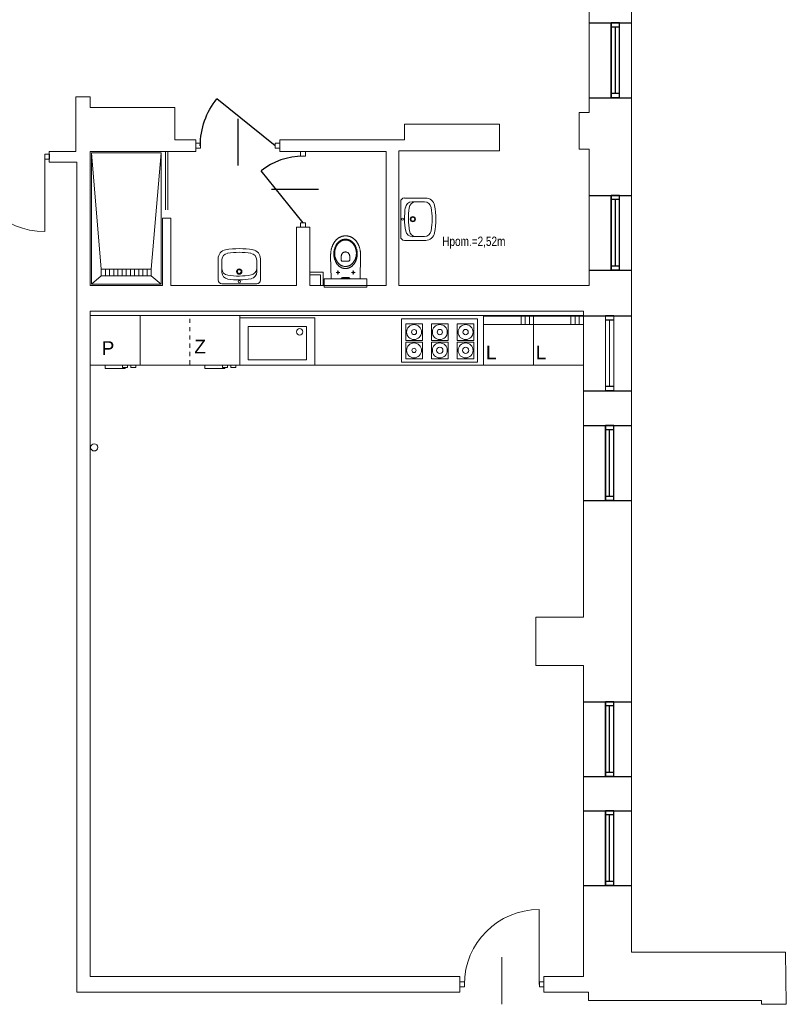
# Model space of a CAD drawing. Header units: millimetres. Extents: x 282377 to 1404227, y -783705 to 1038705.
# Tile 172 of 243: x 387328 to 388250, y 2210 to 3394. Entities that reach past the tile are written whole.
import ezdxf

# ---------------------------------------------------------------- set-up
doc = ezdxf.new("R2010")
doc.units = ezdxf.units.MM
doc.linetypes.add('0.5_0.5', pattern=[1, 0.5, -0.5])
for name, color, linetype, lineweight in [('BA_drz', 7, 'Continuous', 18), ('Cienka', 7, 'Continuous', 18), ('PG_PARAPETY_WEWN.', 2, 'Continuous', 18), ('PG_WIDOKOWE_CIENKIE', 7, 'Continuous', 18), ('PG_WYPOSAŻENIE', 9, 'Continuous', 18), ('Przekrojowa', 60, 'Continuous', 18), ('Wyposażenie', 134, 'Continuous', 18), ('WYPOSAŻENIE GARAŻU', 253, 'Continuous', 5)]:
    doc.layers.add(name, color=color, linetype=linetype, lineweight=lineweight)
doc.styles.add('BIKTC', font='bikromsw.shx', dxfattribs={"width": 0.8})
doc.styles.get("Standard").update_dxf_attribs({"font": 'arial.ttf'})

# ---------------------------------------------------------------- blocks, each defined once
blk = doc.blocks.new('A$Cd28b784c')
at = {"lineweight": 18}
h = blk.add_hatch(color=256, dxfattribs=at)
h.dxf.hatch_style = 1
h.paths.add_polyline_path([(18.5, 22.2), (18.4, 23), (18.1, 23.6), (17.8, 24.1), (17.3, 24.4), (16.9, 24.5), (16.9, 13.9), (17.3, 14), (17.8, 14.3), (18.1, 14.7), (18.4, 15.3), (18.5, 16.1)])
for p, q in [((16.9, 44.8), (6.9, 44.8)), ((6.9, -6.5), (6.9, 44.8)), ((16.9, -6.5), (16.9, 44.8)), ((16.9, -6.5), (6.9, -6.5))]:
    blk.add_line(p, q, dxfattribs=at)
at = {"lineweight": 13}
for p, q in [((44.6, 37.2), (16.9, 36.7)), ((45.2, 37.2), (44.6, 37.2)), ((45.8, 37.2), (45.2, 37.2)), ((46.4, 37.2), (45.8, 37.2)), ((47, 37.2), (46.4, 37.2)), ((47.6, 37.1), (47, 37.2)), ((48.2, 37.1), (47.6, 37.1)), ((48.7, 37), (48.2, 37.1)), ((49.3, 37), (48.7, 37)), ((49.9, 36.9), (49.3, 37)), ((50.4, 36.8), (49.9, 36.9)), ((50.9, 36.7), (50.4, 36.8)), ((51.5, 36.6), (50.9, 36.7)), ((52, 36.5), (51.5, 36.6)), ((52.5, 36.4), (52, 36.5)), ((53.1, 36.3), (52.5, 36.4)), ((53.6, 36.1), (53.1, 36.3)), ((54.1, 36), (53.6, 36.1)), ((54.6, 35.8), (54.1, 36)), ((55.1, 35.7), (54.6, 35.8)), ((55.5, 35.5), (55.1, 35.7)), ((56, 35.4), (55.5, 35.5)), ((17.3, 24.4), (16.9, 24.5)), ((17.8, 24.1), (17.3, 24.4)), ((18.1, 23.6), (17.8, 24.1)), ((26.8, 28.4), (22.3, 28.4)), ((23.8, 28.8), (23.7, 28.4)), ((23.7, 28.4), (23.8, 28)), ((24.1, 29.1), (23.8, 28.8)), ((23.8, 28), (24.1, 27.7)), ((24.5, 29.2), (24.1, 29.1)), ((24.1, 27.7), (24.5, 27.6)), ((24.5, 30.6), (24.5, 26.2)), ((24.9, 29.1), (24.5, 29.2)), ((24.5, 27.6), (24.9, 27.7)), ((25.2, 28.8), (24.9, 29.1)), ((24.9, 27.7), (25.2, 28)), ((25.3, 28.4), (25.2, 28.8)), ((25.2, 28), (25.3, 28.4)), ((30.2, 23.6), (30.4, 24)), ((30.4, 24), (30.6, 24.4)), ((30.6, 24.4), (30.8, 24.8)), ((30.8, 24.8), (31, 25.2)), ((31, 25.2), (31.3, 25.5)), ((31.3, 25.5), (31.5, 25.9)), ((31.5, 25.9), (31.8, 26.2)), ((31.8, 26.2), (32, 26.6)), ((32, 26.6), (32.3, 26.9)), ((32.3, 26.9), (32.6, 27.3)), ((32.6, 27.3), (32.9, 27.6)), ((32.7, 23.3), (32.8, 23.7)), ((32.8, 23.7), (33, 24.1)), ((32.9, 27.6), (33.3, 27.9)), ((33, 24.1), (33.2, 24.5)), ((33.2, 24.5), (33.5, 24.9)), ((33.3, 27.9), (33.6, 28.2)), ((33.5, 24.9), (33.7, 25.3)), ((33.6, 28.2), (33.9, 28.5)), ((33.7, 25.3), (34, 25.6)), ((33.9, 28.5), (34.3, 28.8)), ((34, 25.6), (34.2, 26)), ((34.2, 26), (34.5, 26.3)), ((34.3, 28.8), (34.6, 29.1)), ((34.5, 26.3), (34.8, 26.7)), ((34.6, 29.1), (35, 29.4)), ((34.8, 26.7), (35.1, 27)), ((35, 29.4), (35.4, 29.7)), ((35.1, 27), (35.4, 27.3)), ((35.4, 29.7), (35.8, 29.9)), ((35.4, 27.3), (35.8, 27.7)), ((35.8, 29.9), (36.2, 30.2)), ((35.8, 27.7), (36.1, 28)), ((36.1, 28), (36.5, 28.3)), ((36.2, 30.2), (36.6, 30.4)), ((36.5, 28.3), (36.8, 28.6)), ((36.6, 30.4), (37, 30.7)), ((36.8, 28.6), (37.2, 28.8)), ((37, 30.7), (37.5, 30.9)), ((37.2, 28.8), (37.6, 29.1)), ((37.5, 30.9), (37.9, 31.1)), ((37.6, 29.1), (38, 29.4)), ((37.9, 31.1), (38.3, 31.3)), ((38, 29.4), (38.4, 29.6)), ((38.3, 31.3), (38.8, 31.5)), ((38.4, 29.6), (38.8, 29.9)), ((38.6, 23.6), (39, 23.9)), ((38.8, 31.5), (39.3, 31.7)), ((38.8, 29.9), (39.2, 30.1)), ((39, 23.9), (39.4, 24.1)), ((39.2, 30.1), (39.7, 30.3)), ((39.3, 31.7), (39.7, 31.9)), ((39.4, 24.1), (39.8, 24.1)), ((39.7, 31.9), (40.2, 32)), ((39.7, 30.3), (40.1, 30.5)), ((39.8, 24.1), (40.2, 24.1)), ((40.1, 30.5), (40.6, 30.7)), ((40.2, 32), (40.7, 32.2)), ((40.2, 24.1), (44, 24.2)), ((40.6, 30.7), (41, 30.9)), ((40.7, 32.2), (41.2, 32.3)), ((41, 30.9), (41.5, 31.1)), ((41.2, 32.3), (41.7, 32.5)), ((41.5, 31.1), (42, 31.2)), ((41.7, 32.5), (42.2, 32.6)), ((42, 31.2), (42.5, 31.4)), ((42.2, 32.6), (42.7, 32.7)), ((42.5, 31.4), (43, 31.5)), ((42.7, 32.7), (43.2, 32.8)), ((43, 31.5), (43.5, 31.6)), ((43.2, 32.8), (43.7, 32.9)), ((43.5, 31.6), (44, 31.7)), ((43.7, 32.9), (44.3, 32.9)), ((44, 31.7), (44.5, 31.8)), ((44, 24.2), (44.6, 24.1)), ((44.3, 32.9), (44.8, 33)), ((44.5, 31.8), (45, 31.9)), ((44.6, 24.1), (45.1, 24)), ((44.8, 33), (45.3, 33)), ((45, 31.9), (45.5, 32)), ((45.1, 24), (45.6, 23.9)), ((45.3, 33), (45.9, 33.1)), ((45.5, 32), (46.1, 32)), ((45.6, 23.9), (46.1, 23.7)), ((45.9, 33.1), (46.4, 33.1)), ((46.1, 32), (46.6, 32.1)), ((46.1, 23.7), (46.5, 23.4)), ((46.4, 33.1), (47, 33.1)), ((46.6, 32.1), (47.2, 32.1)), ((47, 33.1), (47.5, 33.1)), ((47.2, 32.1), (47.7, 32.1)), ((47.5, 33.1), (48.1, 33.1)), ((47.7, 32.1), (47.7, 32.1)), ((47.7, 32.1), (48.2, 32.1)), ((48.1, 33.1), (48.6, 33)), ((48.2, 32.1), (48.8, 32.1)), ((48.6, 33), (49.1, 33)), ((48.8, 32.1), (49.3, 32)), ((49.1, 33), (49.7, 32.9)), ((49.3, 32), (49.9, 32)), ((49.7, 32.9), (50.2, 32.9)), ((49.9, 32), (50.4, 31.9)), ((50.2, 32.9), (50.7, 32.8)), ((50.4, 31.9), (50.9, 31.8)), ((50.7, 32.8), (51.2, 32.7)), ((50.9, 31.8), (51.4, 31.7)), ((51.2, 32.7), (51.7, 32.6)), ((51.4, 31.7), (51.9, 31.6)), ((51.7, 32.6), (52.2, 32.5)), ((51.9, 31.6), (52.4, 31.5)), ((52.2, 32.5), (52.7, 32.3)), ((52.4, 31.5), (52.9, 31.4)), ((52.7, 32.3), (53.2, 32.2)), ((52.9, 31.4), (53.4, 31.2)), ((53.2, 32.2), (53.7, 32)), ((53.4, 31.2), (53.9, 31.1)), ((53.7, 32), (54.2, 31.9)), ((53.9, 31.1), (54.4, 30.9)), ((54.2, 31.9), (54.7, 31.7)), ((54.4, 30.9), (54.8, 30.7)), ((54.7, 31.7), (55.1, 31.5)), ((54.8, 30.7), (55.3, 30.5)), ((55.1, 31.5), (55.6, 31.3)), ((55.3, 30.5), (55.7, 30.3)), ((55.6, 31.3), (56, 31.1)), ((55.7, 30.3), (56.2, 30.1)), ((56.5, 35.2), (56, 35.4)), ((56, 31.1), (56.5, 30.9)), ((56.2, 30.1), (56.6, 29.9)), ((56.9, 35), (56.5, 35.2)), ((56.5, 30.9), (56.9, 30.7)), ((56.6, 29.9), (57, 29.6)), ((57.4, 34.8), (56.9, 35)), ((56.9, 30.7), (57.3, 30.4)), ((57, 29.6), (57.4, 29.4)), ((57.3, 30.4), (57.7, 30.2)), ((57.8, 34.6), (57.4, 34.8)), ((57.4, 29.4), (57.8, 29.1)), ((57.7, 30.2), (58.1, 29.9)), ((58.3, 34.4), (57.8, 34.6)), ((57.8, 29.1), (58.2, 28.8)), ((58.1, 29.9), (58.5, 29.7)), ((58.2, 28.8), (58.6, 28.6)), ((58.7, 34.2), (58.3, 34.4)), ((58.5, 29.7), (58.9, 29.4)), ((58.6, 28.6), (58.9, 28.3)), ((59.1, 34), (58.7, 34.2)), ((58.9, 29.4), (59.3, 29.1)), ((58.9, 28.3), (59.3, 28)), ((59.5, 33.7), (59.1, 34)), ((59.3, 29.1), (59.6, 28.8)), ((59.3, 28), (59.6, 27.7)), ((59.9, 33.5), (59.5, 33.7)), ((59.6, 28.8), (60, 28.5)), ((59.6, 27.7), (60, 27.3)), ((60.3, 33.2), (59.9, 33.5)), ((60, 28.5), (60.3, 28.2)), ((60, 27.3), (60.3, 27)), ((60.7, 33), (60.3, 33.2)), ((60.3, 28.2), (60.7, 27.9)), ((60.3, 27), (60.6, 26.7)), ((60.6, 26.7), (60.9, 26.3)), ((61.1, 32.7), (60.7, 33)), ((60.7, 27.9), (61, 27.6)), ((60.9, 26.3), (61.2, 26)), ((61, 27.6), (61.3, 27.3)), ((61.5, 32.5), (61.1, 32.7)), ((61.2, 26), (61.4, 25.6)), ((61.3, 27.3), (61.6, 26.9)), ((61.4, 25.6), (61.7, 25.3)), ((61.8, 32.2), (61.5, 32.5)), ((61.6, 26.9), (61.9, 26.6)), ((61.7, 25.3), (61.9, 24.9)), ((62.2, 32), (61.8, 32.2)), ((61.9, 26.6), (62.1, 26.2)), ((61.9, 24.9), (62.2, 24.5)), ((62.1, 26.2), (62.4, 25.9)), ((62.5, 31.7), (62.2, 32)), ((62.2, 24.5), (62.4, 24.1)), ((62.4, 25.9), (62.7, 25.5)), ((62.4, 24.1), (62.6, 23.7)), ((62.9, 31.4), (62.5, 31.7)), ((62.6, 23.7), (62.7, 23.3)), ((62.7, 25.5), (62.9, 25.2)), ((63.2, 31.1), (62.9, 31.4)), ((62.9, 25.2), (63.1, 24.8)), ((63.1, 24.8), (63.3, 24.4)), ((63.5, 30.8), (63.2, 31.1)), ((63.3, 24.4), (63.5, 24)), ((63.8, 30.5), (63.5, 30.8)), ((63.5, 24), (63.7, 23.6)), ((64.1, 30.2), (63.8, 30.5)), ((64.4, 29.9), (64.1, 30.2)), ((64.7, 29.6), (64.4, 29.9)), ((65, 29.3), (64.7, 29.6)), ((65.2, 28.9), (65, 29.3)), ((65.5, 28.6), (65.2, 28.9)), ((65.7, 28.3), (65.5, 28.6)), ((66, 27.9), (65.7, 28.3)), ((66.2, 27.6), (66, 27.9)), ((66.4, 27.3), (66.2, 27.6)), ((66.6, 26.9), (66.4, 27.3)), ((66.8, 26.5), (66.6, 26.9)), ((67, 26.2), (66.8, 26.5)), ((67.2, 25.8), (67, 26.2)), ((67.4, 25.5), (67.2, 25.8)), ((67.5, 25.1), (67.4, 25.5)), ((67.7, 24.7), (67.5, 25.1)), ((67.8, 24.3), (67.7, 24.7)), ((67.9, 24), (67.8, 24.3)), ((68, 23.6), (67.9, 24)), ((17.3, 14), (16.9, 13.9)), ((17.8, 14.3), (17.3, 14)), ((18.1, 14.7), (17.8, 14.3)), ((18.4, 23), (18.1, 23.6)), ((18.4, 15.3), (18.1, 14.7)), ((18.5, 22.2), (18.4, 23)), ((18.5, 16.1), (18.4, 15.3)), ((18.5, 16.1), (18.5, 22.2)), ((24.5, 12.2), (24.5, 7.8)), ((29.3, 20.3), (29.4, 20.8)), ((29.3, 19.9), (29.3, 20.3)), ((29.3, 19.5), (29.3, 19.9)), ((29.3, 19), (29.3, 19.5)), ((29.3, 18.6), (29.3, 19)), ((29.3, 18.2), (29.3, 18.6)), ((29.3, 17.7), (29.3, 18.2)), ((29.4, 17.3), (29.3, 17.7)), ((29.4, 20.8), (29.5, 21.2)), ((29.5, 16.9), (29.4, 17.3)), ((29.5, 21.2), (29.6, 21.6)), ((29.6, 16.5), (29.5, 16.9)), ((29.6, 21.6), (29.7, 22)), ((29.7, 16.1), (29.6, 16.5)), ((29.7, 22), (29.8, 22.4)), ((29.8, 15.6), (29.7, 16.1)), ((29.8, 22.4), (29.9, 22.8)), ((29.9, 15.2), (29.8, 15.6)), ((29.9, 22.8), (30.1, 23.2)), ((30.1, 14.8), (29.9, 15.2)), ((30.1, 23.2), (30.2, 23.6)), ((30.2, 14.4), (30.1, 14.8)), ((30.4, 14.1), (30.2, 14.4)), ((30.6, 13.7), (30.4, 14.1)), ((30.8, 13.3), (30.6, 13.7)), ((31, 12.9), (30.8, 13.3)), ((31.3, 12.5), (31, 12.9)), ((31.5, 12.2), (31.3, 12.5)), ((31.8, 11.8), (31.5, 12.2)), ((31.8, 19.9), (31.9, 20.4)), ((31.8, 19.5), (31.8, 19.9)), ((31.8, 19), (31.8, 19.5)), ((31.8, 18.6), (31.8, 19)), ((31.8, 19), (31.8, 19)), ((31.8, 18.1), (31.8, 18.6)), ((31.9, 17.7), (31.8, 18.1)), ((31.9, 20.8), (32, 21.2)), ((31.9, 20.4), (31.9, 20.8)), ((31.9, 17.3), (31.9, 17.7)), ((32, 16.8), (31.9, 17.3)), ((32, 21.2), (32.1, 21.7)), ((32.1, 16.4), (32, 16.8)), ((32.1, 21.7), (32.2, 22.1)), ((32.2, 16), (32.1, 16.4)), ((32.2, 22.1), (32.4, 22.5)), ((32.4, 15.6), (32.2, 16)), ((32.4, 22.5), (32.5, 22.9)), ((32.5, 15.2), (32.4, 15.6)), ((32.5, 22.9), (32.7, 23.3)), ((32.7, 14.8), (32.5, 15.2)), ((32.8, 14.4), (32.7, 14.8)), ((33, 14), (32.8, 14.4)), ((33.2, 13.6), (33, 14)), ((33.5, 13.2), (33.2, 13.6)), ((33.7, 12.8), (33.5, 13.2)), ((34, 12.5), (33.7, 12.8)), ((34.2, 12.1), (34, 12.5)), ((34.5, 11.7), (34.2, 12.1)), ((38, 22), (38.1, 22.7)), ((38, 19.3), (38, 22)), ((38, 16), (38, 19.3)), ((38.1, 15.3), (38, 16)), ((38, 16), (38, 16)), ((38.1, 22.7), (38.3, 23.3)), ((38.3, 14.8), (38.1, 15.3)), ((38.3, 23.3), (38.6, 23.6)), ((38.6, 14.4), (38.3, 14.8)), ((39, 14.2), (38.6, 14.4)), ((39.4, 14), (39, 14.2)), ((39.8, 13.9), (39.4, 14)), ((40.2, 13.9), (39.8, 13.9)), ((44, 13.9), (40.2, 13.9)), ((44.5, 14), (44, 13.9)), ((45.1, 14.1), (44.5, 14)), ((45.6, 14.2), (45.1, 14.1)), ((46, 14.4), (45.6, 14.2)), ((46.5, 14.6), (46, 14.4)), ((46.5, 23.4), (46.9, 23.2)), ((46.9, 14.9), (46.5, 14.6)), ((46.9, 23.2), (47.4, 22.8)), ((47.3, 15.2), (46.9, 14.9)), ((47.7, 15.6), (47.3, 15.2)), ((47.4, 22.8), (47.7, 22.5)), ((47.7, 22.5), (48.1, 22.1)), ((48.1, 16), (47.7, 15.6)), ((48.1, 22.1), (48.4, 21.7)), ((48.4, 16.4), (48.1, 16)), ((48.4, 21.7), (48.7, 21.3)), ((48.7, 16.8), (48.4, 16.4)), ((48.7, 21.3), (48.9, 20.8)), ((48.9, 17.2), (48.7, 16.8)), ((48.9, 20.8), (49.1, 20.4)), ((49.1, 17.7), (48.9, 17.2)), ((49.1, 20.4), (49.2, 19.9)), ((49.2, 18.1), (49.1, 17.7)), ((49.2, 19.9), (49.3, 19.5)), ((49.3, 18.6), (49.2, 18.1)), ((49.3, 19.5), (49.3, 19)), ((49.3, 19), (49.3, 18.6)), ((61.2, 12.1), (60.9, 11.7)), ((61.4, 12.5), (61.2, 12.1)), ((61.7, 12.8), (61.4, 12.5)), ((61.9, 13.2), (61.7, 12.8)), ((62.2, 13.6), (61.9, 13.2)), ((62.4, 12.2), (62.1, 11.8)), ((62.4, 14), (62.2, 13.6)), ((62.6, 14.4), (62.4, 14)), ((62.7, 12.5), (62.4, 12.2)), ((62.7, 14.8), (62.6, 14.4)), ((62.7, 23.3), (62.9, 22.9)), ((62.9, 15.2), (62.7, 14.8)), ((62.9, 12.9), (62.7, 12.5)), ((62.9, 22.9), (63, 22.5)), ((63, 15.6), (62.9, 15.2)), ((63.1, 13.3), (62.9, 12.9)), ((63, 22.5), (63.2, 22.1)), ((63.2, 16), (63, 15.6)), ((63.3, 13.7), (63.1, 13.3)), ((63.2, 22.1), (63.3, 21.7)), ((63.3, 16.4), (63.2, 16)), ((63.3, 21.7), (63.4, 21.2)), ((63.4, 16.8), (63.3, 16.4)), ((63.5, 14.1), (63.3, 13.7)), ((63.4, 21.2), (63.5, 20.8)), ((63.5, 17.3), (63.4, 16.8)), ((63.5, 20.8), (63.5, 20.4)), ((63.5, 20.4), (63.6, 19.9)), ((63.6, 18.1), (63.5, 17.7)), ((63.5, 17.7), (63.5, 17.3)), ((63.7, 14.4), (63.5, 14.1)), ((63.6, 19.9), (63.6, 19.5)), ((63.6, 19.5), (63.6, 19)), ((63.6, 19), (63.6, 19)), ((63.6, 19), (63.6, 18.6)), ((63.6, 18.6), (63.6, 18.1)), ((63.7, 23.6), (63.8, 23.2)), ((63.8, 14.8), (63.7, 14.4)), ((63.8, 23.2), (64, 22.8)), ((64, 15.2), (63.8, 14.8)), ((64, 22.8), (64.1, 22.4)), ((64.1, 15.6), (64, 15.2)), ((64.1, 22.4), (64.3, 22)), ((64.3, 16.1), (64.1, 15.6)), ((64.3, 22), (64.4, 21.6)), ((64.4, 16.5), (64.3, 16.1)), ((64.4, 21.6), (64.4, 21.2)), ((64.4, 21.2), (64.5, 20.8)), ((64.5, 17.3), (64.4, 16.9)), ((64.4, 16.9), (64.4, 16.5)), ((64.5, 20.8), (64.6, 20.3)), ((64.6, 17.7), (64.5, 17.3)), ((64.6, 20.3), (64.6, 19.9)), ((64.6, 19.9), (64.6, 19.5)), ((64.6, 19.5), (64.7, 19)), ((64.7, 19), (64.6, 18.6)), ((64.6, 18.6), (64.6, 18.2)), ((64.6, 18.2), (64.6, 17.7)), ((64.7, 19), (64.7, 19)), ((66.7, 11.8), (66.9, 12.2)), ((66.9, 12.2), (67.1, 12.5)), ((67.1, 12.5), (67.2, 12.9)), ((67.2, 12.9), (67.4, 13.3)), ((67.4, 13.3), (67.5, 13.6)), ((67.5, 13.6), (67.7, 14)), ((67.7, 14), (67.8, 14.4)), ((67.8, 14.4), (67.9, 14.8)), ((67.9, 14.8), (68.1, 15.2)), ((68.2, 23.2), (68, 23.6)), ((68.1, 15.2), (68.2, 15.5)), ((68.2, 22.8), (68.2, 23.2)), ((68.3, 22.4), (68.2, 22.8)), ((68.2, 15.5), (68.3, 15.9)), ((68.4, 22), (68.3, 22.4)), ((68.3, 16.3), (68.4, 16.7)), ((68.3, 15.9), (68.3, 16.3)), ((68.5, 21.6), (68.4, 22)), ((68.4, 16.7), (68.5, 17.1)), ((68.5, 21.2), (68.5, 21.6)), ((68.6, 20.8), (68.5, 21.2)), ((68.5, 17.5), (68.6, 17.9)), ((68.5, 17.1), (68.5, 17.5)), ((68.6, 20.4), (68.6, 20.8)), ((68.6, 20), (68.6, 20.4)), ((68.6, 19.6), (68.6, 20)), ((68.6, 19.2), (68.6, 19.6)), ((68.6, 18.8), (68.6, 19.2)), ((68.6, 18.4), (68.6, 18.8)), ((68.6, 17.9), (68.6, 18.4)), ((16.9, 1.6), (44.6, 1.1)), ((26.8, 10), (22.3, 10)), ((23.8, 10.4), (23.7, 10)), ((23.7, 10), (23.8, 9.6)), ((24.1, 10.7), (23.8, 10.4)), ((23.8, 9.6), (24.1, 9.3)), ((24.5, 10.8), (24.1, 10.7)), ((24.1, 9.3), (24.5, 9.2)), ((24.9, 10.7), (24.5, 10.8)), ((24.5, 9.2), (24.9, 9.3)), ((25.2, 10.4), (24.9, 10.7)), ((24.9, 9.3), (25.2, 9.6)), ((25.3, 10), (25.2, 10.4)), ((25.2, 9.6), (25.3, 10)), ((32, 11.5), (31.8, 11.8)), ((32.3, 11.1), (32, 11.5)), ((32.6, 10.8), (32.3, 11.1)), ((32.9, 10.5), (32.6, 10.8)), ((33.3, 10.2), (32.9, 10.5)), ((33.6, 9.8), (33.3, 10.2)), ((33.9, 9.5), (33.6, 9.8)), ((34.3, 9.2), (33.9, 9.5)), ((34.6, 9), (34.3, 9.2)), ((34.8, 11.4), (34.5, 11.7)), ((35, 8.7), (34.6, 9)), ((35.1, 11.1), (34.8, 11.4)), ((35.4, 8.4), (35, 8.7)), ((35.4, 10.7), (35.1, 11.1)), ((35.8, 10.4), (35.4, 10.7)), ((35.8, 8.1), (35.4, 8.4)), ((36.1, 10.1), (35.8, 10.4)), ((36.2, 7.9), (35.8, 8.1)), ((36.5, 9.8), (36.1, 10.1)), ((36.6, 7.6), (36.2, 7.9)), ((36.8, 9.5), (36.5, 9.8)), ((37, 7.4), (36.6, 7.6)), ((37.2, 9.2), (36.8, 9.5)), ((37.5, 7.2), (37, 7.4)), ((37.6, 9), (37.2, 9.2)), ((37.9, 7), (37.5, 7.2)), ((38, 8.7), (37.6, 9)), ((38.3, 6.8), (37.9, 7)), ((38.4, 8.5), (38, 8.7)), ((38.8, 6.6), (38.3, 6.8)), ((38.8, 8.2), (38.4, 8.5)), ((39.2, 8), (38.8, 8.2)), ((39.3, 6.4), (38.8, 6.6)), ((39.7, 7.8), (39.2, 8)), ((39.7, 6.2), (39.3, 6.4)), ((40.1, 7.6), (39.7, 7.8)), ((40.2, 6), (39.7, 6.2)), ((40.6, 7.4), (40.1, 7.6)), ((40.7, 5.9), (40.2, 6)), ((41, 7.2), (40.6, 7.4)), ((41.2, 5.7), (40.7, 5.9)), ((41.5, 7), (41, 7.2)), ((41.7, 5.6), (41.2, 5.7)), ((42, 6.8), (41.5, 7)), ((42.2, 5.5), (41.7, 5.6)), ((42.5, 6.7), (42, 6.8)), ((42.7, 5.4), (42.2, 5.5)), ((43, 6.6), (42.5, 6.7)), ((43.2, 5.3), (42.7, 5.4)), ((43.5, 6.4), (43, 6.6)), ((43.7, 5.2), (43.2, 5.3)), ((44, 6.3), (43.5, 6.4)), ((44.3, 5.1), (43.7, 5.2)), ((44.5, 6.2), (44, 6.3)), ((44.8, 5.1), (44.3, 5.1)), ((45, 6.2), (44.5, 6.2)), ((44.6, 1.1), (45.2, 1.1)), ((45.3, 5), (44.8, 5.1)), ((45.5, 6.1), (45, 6.2)), ((45.2, 1.1), (45.8, 1.1)), ((45.9, 5), (45.3, 5)), ((46.1, 6), (45.5, 6.1)), ((45.8, 1.1), (46.4, 1.1)), ((46.4, 5), (45.9, 5)), ((46.6, 6), (46.1, 6)), ((47, 5), (46.4, 5)), ((46.4, 1.1), (47, 1.2)), ((47.2, 6), (46.6, 6)), ((47.5, 5), (47, 5)), ((47, 5), (47, 5)), ((47, 1.2), (47.6, 1.2)), ((47.7, 6), (47.2, 6)), ((48.1, 5), (47.5, 5)), ((47.6, 1.2), (48.1, 1.2)), ((48.2, 6), (47.7, 6)), ((47.7, 6), (47.7, 6)), ((48.6, 5), (48.1, 5)), ((48.1, 1.2), (48.7, 1.3)), ((48.8, 6), (48.2, 6)), ((49.1, 5.1), (48.6, 5)), ((48.7, 1.3), (49.3, 1.4)), ((49.3, 6), (48.8, 6)), ((49.7, 5.1), (49.1, 5.1)), ((49.9, 6.1), (49.3, 6)), ((49.3, 1.4), (49.8, 1.4)), ((50.2, 5.2), (49.7, 5.1)), ((49.8, 1.4), (50.4, 1.5)), ((50.4, 6.2), (49.9, 6.1)), ((50.7, 5.3), (50.2, 5.2)), ((50.9, 6.2), (50.4, 6.2)), ((50.4, 1.5), (50.9, 1.6)), ((51.2, 5.4), (50.7, 5.3)), ((51.4, 6.3), (50.9, 6.2)), ((50.9, 1.6), (51.4, 1.7)), ((51.7, 5.5), (51.2, 5.4)), ((51.9, 6.4), (51.4, 6.3)), ((51.4, 1.7), (52, 1.8)), ((52.2, 5.6), (51.7, 5.5)), ((52.4, 6.6), (51.9, 6.4)), ((52, 1.8), (52.5, 1.9)), ((52.7, 5.7), (52.2, 5.6)), ((52.9, 6.7), (52.4, 6.6)), ((52.5, 1.9), (53, 2.1)), ((53.2, 5.9), (52.7, 5.7)), ((53.4, 6.8), (52.9, 6.7)), ((53, 2.1), (53.5, 2.2)), ((53.7, 6), (53.2, 5.9)), ((53.9, 7), (53.4, 6.8)), ((53.5, 2.2), (54, 2.3)), ((54.2, 6.2), (53.7, 6)), ((54.4, 7.2), (53.9, 7)), ((54, 2.3), (54.5, 2.5)), ((54.7, 6.4), (54.2, 6.2)), ((54.8, 7.4), (54.4, 7.2)), ((54.5, 2.5), (55, 2.7)), ((55.1, 6.6), (54.7, 6.4)), ((55.3, 7.6), (54.8, 7.4)), ((55, 2.7), (55.5, 2.8)), ((55.6, 6.8), (55.1, 6.6)), ((55.7, 7.8), (55.3, 7.6)), ((55.5, 2.8), (55.9, 3)), ((56, 7), (55.6, 6.8)), ((56.2, 8), (55.7, 7.8)), ((55.9, 3), (56.4, 3.2)), ((56.5, 7.2), (56, 7)), ((56.6, 8.2), (56.2, 8)), ((56.4, 3.2), (56.8, 3.4)), ((56.9, 7.4), (56.5, 7.2)), ((57, 8.5), (56.6, 8.2)), ((56.8, 3.4), (57.3, 3.5)), ((57.3, 7.6), (56.9, 7.4)), ((57.4, 8.7), (57, 8.5)), ((57.7, 7.9), (57.3, 7.6)), ((57.3, 3.5), (57.7, 3.7)), ((57.8, 9), (57.4, 8.7)), ((58.1, 8.1), (57.7, 7.9)), ((57.7, 3.7), (58.2, 4)), ((58.2, 9.2), (57.8, 9)), ((58.5, 8.4), (58.1, 8.1)), ((58.6, 9.5), (58.2, 9.2)), ((58.2, 4), (58.6, 4.2)), ((58.9, 8.7), (58.5, 8.4)), ((58.9, 9.8), (58.6, 9.5)), ((58.6, 4.2), (59, 4.4)), ((59.3, 10.1), (58.9, 9.8)), ((59.3, 9), (58.9, 8.7)), ((59, 4.4), (59.4, 4.6)), ((59.6, 10.4), (59.3, 10.1)), ((59.6, 9.2), (59.3, 9)), ((59.4, 4.6), (59.8, 4.9)), ((60, 10.7), (59.6, 10.4)), ((60, 9.5), (59.6, 9.2)), ((59.8, 4.9), (60.2, 5.1)), ((60.3, 11.1), (60, 10.7)), ((60.3, 9.8), (60, 9.5)), ((60.2, 5.1), (60.6, 5.3)), ((60.6, 11.4), (60.3, 11.1)), ((60.7, 10.2), (60.3, 9.8)), ((60.9, 11.7), (60.6, 11.4)), ((60.6, 5.3), (61, 5.6)), ((61, 10.5), (60.7, 10.2)), ((61.3, 10.8), (61, 10.5)), ((61, 5.6), (61.3, 5.9)), ((61.6, 11.1), (61.3, 10.8)), ((61.3, 5.9), (61.7, 6.1)), ((61.9, 11.5), (61.6, 11.1)), ((61.7, 6.1), (62, 6.4)), ((62.1, 11.8), (61.9, 11.5)), ((62, 6.4), (62.4, 6.7)), ((62.4, 6.7), (62.7, 6.9)), ((62.7, 6.9), (63, 7.2)), ((63, 7.2), (63.4, 7.5)), ((63.4, 7.5), (63.7, 7.8)), ((63.7, 7.8), (64, 8.1)), ((64, 8.1), (64.3, 8.4)), ((64.3, 8.4), (64.5, 8.8)), ((64.5, 8.8), (64.8, 9.1)), ((64.8, 9.1), (65.1, 9.4)), ((65.1, 9.4), (65.3, 9.7)), ((65.3, 9.7), (65.6, 10.1)), ((65.6, 10.1), (65.8, 10.4)), ((65.8, 10.4), (66.1, 10.7)), ((66.1, 10.7), (66.3, 11.1)), ((66.3, 11.1), (66.5, 11.4)), ((66.5, 11.4), (66.7, 11.8))]:
    blk.add_line(p, q, dxfattribs=at)
blk = doc.blocks.new('A$Cf7835451')
at = {"layer": 'PG_WIDOKOWE_CIENKIE', "lineweight": 18}
for p, q in [((30, 50.9), (4.5, 50.9)), ((0, 4.5), (0, 46.4)), ((13.6, 46.3), (18.9, 46.4)), ((17.3, 46.2), (17.3, 46.3)), ((18.1, 46.3), (28.4, 46.5)), ((19.1, 46.3), (19.1, 46.4)), ((24.4, 46.4), (21.8, 46.4)), ((21.8, 46.4), (21.8, 46.4)), ((21.8, 46.4), (21.8, 46.4)), ((22.5, 46.4), (22.5, 46.4)), ((23.6, 46.4), (23.6, 46.4)), ((30, 0), (4.5, 0)), ((14.2, 4.5), (19.5, 4.5)), ((17.3, 4.5), (17.3, 4.6)), ((28.4, 4.5), (19.1, 4.5))]:
    blk.add_line(p, q, dxfattribs=at)
for centre, radius in [((2.3, 25.5), 1.36), ((14.5, 25.5), 3.18), ((14.5, 25.5), 2.27)]:
    blk.add_circle(centre, radius, dxfattribs=at)
for centre, radius, start, end in [((4.5, 46.4), 4.55, 90, 180), ((30, 40), 10.9, 10.2403, 90), ((92.8, 26.6), 88.2, 171.7206, 190.0289), ((13.7, 38.1), 8.18, 90.8747, 171.7206), ((97.4, 26.6), 88.2, 171.7206, 190.0289), ((18.2, 38.1), 8.18, 90.8747, 171.7206), ((28.4, 38.2), 8.18, 9.1541, 90), ((-50.5, 25.5), 88.2, 350.8459, 9.1541), ((-50.5, 25.5), 92.7, 349.7597, 10.2403), ((4.5, 4.5), 4.55, 180, 270), ((14.1, 12.6), 8.18, 190.0289, 270.8747), ((18.6, 12.7), 8.18, 190.0289, 264.7924), ((28.4, 12.7), 8.18, 270, 350.8459), ((30, 10.9), 10.9, 270, 349.7597)]:
    blk.add_arc(centre, radius, start, end, dxfattribs=at)
blk = doc.blocks.new('jamb')
blk.add_lwpolyline([(-0.5, -0.5), (-0.5, 0.5), (0.5, 0.5), (0.5, -0.5)], close=True)
blk = doc.blocks.new('dr1h901')
at = {"color": 7}
blk.add_line((-0.5, 0), (-0.5, 1), dxfattribs=at)
blk.add_line((0, 0.362), (0, -0.266))
blk.add_arc((-0.5, 0), 1, 0, 90, dxfattribs=at)
blk = doc.blocks.new('A$C78652c8a')
at = {"extrusion": (0, 0, -1)}
blk.add_line((45, 24), (45, 80.5), dxfattribs=at)
at = {"color": 0, "extrusion": (0, 0, -1)}
blk.add_line((0, 56.6), (70, 0), dxfattribs=at)
blk.add_arc((0, 56.6), 90, 180, 218.9662, dxfattribs=at)
blk = doc.blocks.new('A$Ce6818d0e')
at = {"layer": 'PG_WYPOSAŻENIE', "color": 251, "true_color": 0x636466}
for p, q in [((4.9, 26.2), (4.9, 46.2)), ((4.9, 46.2), (24.9, 46.2)), ((24.9, 46.2), (24.9, 26.2)), ((35.9, 26.2), (35.9, 46.2)), ((35.9, 46.2), (55.9, 46.2)), ((55.9, 46.2), (55.9, 26.2)), ((66.9, 26.2), (66.9, 46.2)), ((66.9, 46.2), (86.9, 46.2)), ((86.9, 46.2), (86.9, 26.2)), ((24.9, 26.2), (4.9, 26.2)), ((4.9, 4.2), (4.9, 24.2)), ((4.9, 24.2), (24.9, 24.2)), ((24.9, 24.2), (24.9, 4.2)), ((55.9, 26.2), (35.9, 26.2)), ((35.9, 4.2), (35.9, 24.2)), ((35.9, 24.2), (55.9, 24.2)), ((55.9, 24.2), (55.9, 4.2)), ((86.9, 26.2), (66.9, 26.2)), ((66.9, 4.2), (66.9, 24.2)), ((66.9, 24.2), (86.9, 24.2)), ((86.9, 24.2), (86.9, 4.2)), ((24.9, 4.2), (4.9, 4.2)), ((55.9, 4.2), (35.9, 4.2)), ((86.9, 4.2), (66.9, 4.2))]:
    blk.add_line(p, q, dxfattribs=at)
blk.add_lwpolyline([(0, 52), (91, 52), (91, 0), (0, 0)], close=True, dxfattribs=at)
for centre, radius in [((14.9, 36.2), 3.05), ((45.9, 36.2), 3.17), ((76.9, 36.2), 3.17), ((14.9, 14.2), 2.54), ((45.9, 14.2), 3.81), ((76.9, 14.2), 3.81)]:
    blk.add_circle(centre, radius, dxfattribs=at)
for centre, start, end in [((14.9, 36.2), 0, 180), ((14.9, 36.2), 180, 0), ((45.9, 36.2), 0, 180), ((45.9, 36.2), 180, 0), ((76.9, 36.2), 0, 180), ((76.9, 36.2), 180, 0), ((14.9, 14.2), 0, 180), ((14.9, 14.2), 180, 0), ((45.9, 14.2), 0, 180), ((45.9, 14.2), 180, 0), ((76.9, 14.2), 0, 180), ((76.9, 14.2), 180, 0)]:
    blk.add_arc(centre, 9, start, end, dxfattribs=at)
blk = doc.blocks.new('A$C85ed7255')
at = {"layer": 'PG_WYPOSAŻENIE', "color": 251, "true_color": 0x636466}
for p, q in [((0, 59), (0, 0)), ((0, 0), (0, 59)), ((0, 59), (0, 0)), ((60, 59), (0, 59)), ((60, 49), (0, 49)), ((45, 59), (45, 49)), ((50, 59), (50, 49)), ((55, 59), (55, 49)), ((60, 59), (60, 0)), ((60, 0), (60, 59)), ((60, 0), (0, 0))]:
    blk.add_line(p, q, dxfattribs=at)
blk.add_text('L', height=16.4, dxfattribs=at).set_placement((2.8, 7.2))
blk = doc.blocks.new('A$Cf4d3e2b5')
at = {"layer": 'PG_WYPOSAŻENIE', "color": 251, "true_color": 0x636466}
for p, q in [((0, 64), (593, 64)), ((0, 63), (0, 64)), ((0, 64), (0, 4)), ((180, 61), (180, 4)), ((270, 61), (180, 61)), ((270, 61), (270, 4)), ((473, 63), (473, 64)), ((593, 4), (593, 64)), ((260, 50.7), (190, 50.7)), ((190, 50.7), (190, 10.7)), ((260, 10.7), (260, 50.7)), ((180, 4), (0, 4)), ((60, 4), (0, 4)), ((39, 1.5), (39, 4)), ((45, 1.5), (39, 1.5)), ((45, 1.5), (45, 4)), ((49, 1.5), (49, 4)), ((55, 1.5), (49, 1.5)), ((55, 1.5), (55, 4)), ((159, 1.5), (159, 4)), ((165, 1.5), (159, 1.5)), ((165, 1.5), (165, 4)), ((169, 1.5), (169, 4)), ((175, 1.5), (169, 1.5)), ((175, 1.5), (175, 4)), ((195.8, 4), (180, 4)), ((190, 10.7), (260, 10.7)), ((359.4, 4), (195.8, 4)), ((359.4, 4), (593, 4))]:
    blk.add_line(p, q, dxfattribs=at)
at = {"layer": 'PG_WYPOSAŻENIE', "color": 251, "linetype": '0.5_0.5', "ltscale": 10, "true_color": 0x636466}
for p, q in [((60, 4), (60, 64)), ((60, 64), (60, 4)), ((120, 60), (120, 4)), ((180, 63), (180, 4)), ((593, 60), (593, 4))]:
    blk.add_line(p, q, dxfattribs=at)
at = {"layer": 'PG_WYPOSAŻENIE', "color": 251, "true_color": 0x636466}
for points in [[(18, 4), (18, 0), (42, 0), (42, 1.5)], [(138, 4), (138, 0), (162, 0), (162, 1.5)]]:
    blk.add_lwpolyline(points, dxfattribs=at)
blk.add_circle((252, 44.2), 3.83, dxfattribs=at)
at = {"layer": 'Przekrojowa'}
for name, p in [('A$Ce6818d0e', (374.5, 7.7)), ('A$C85ed7255', (473, 4)), ('A$C85ed7255', (533, 4))]:
    blk.add_blockref(name, p, dxfattribs=at)
at = {"layer": 'PG_WYPOSAŻENIE', "color": 251, "true_color": 0x636466}
for s, p in [('P', (13.9, 16.5)), ('Z', (125.2, 18.3))]:
    blk.add_text(s, height=16.4, dxfattribs=at).set_placement(p)

msp = doc.modelspace()

# ---------------------------------------------------------------- linework, layer by layer
for p, q in [((388013, 3390.4), (388064, 3390.4)), ((388039.5, 3300.4), (388039.5, 3390.4)), ((388049.5, 3390.4), (388039.5, 3390.4)), ((388039.5, 3389.4), (388039.5, 3301.4)), ((388049.5, 3300.4), (388049.5, 3390.4)), ((388049.5, 3385.4), (388039.5, 3385.4)), ((388044.5, 3305.4), (388044.5, 3385.4)), ((388049.5, 3305.4), (388039.5, 3305.4)), ((388013, 3300.4), (388064, 3300.4)), ((388049.5, 3300.4), (388039.5, 3300.4)), ((388013, 3182.9), (388064, 3182.9)), ((388039.5, 3092.9), (388039.5, 3182.9)), ((388049.5, 3182.9), (388039.5, 3182.9)), ((388039.5, 3181.9), (388039.5, 3093.9)), ((388049.5, 3177.9), (388039.5, 3177.9)), ((388044.5, 3097.9), (388044.5, 3177.9)), ((388049.5, 3092.9), (388049.5, 3182.9)), ((388013, 3092.9), (388064, 3092.9)), ((388049.5, 3097.9), (388039.5, 3097.9)), ((388049.5, 3092.9), (388039.5, 3092.9)), ((388006, 3038.1), (388064, 3038.1)), ((388042.5, 3038.1), (388032.5, 3038.1)), ((388042.5, 3033.1), (388032.5, 3033.1)), ((388006, 2948.1), (388064, 2948.1)), ((388042.5, 2953.1), (388032.5, 2953.1)), ((388042.5, 2948.1), (388032.5, 2948.1)), ((388006, 2906.1), (388064, 2906.1)), ((388032.5, 2816.1), (388032.5, 2906.1)), ((388042.5, 2906.1), (388032.5, 2906.1)), ((388032.5, 2905.1), (388032.5, 2817.1)), ((388042.5, 2901.1), (388032.5, 2901.1)), ((388037.5, 2821.1), (388037.5, 2901.1)), ((388042.5, 2816.1), (388042.5, 2906.1)), ((388042.5, 2821.1), (388032.5, 2821.1)), ((388006, 2816.1), (388064, 2816.1)), ((388042.5, 2816.1), (388032.5, 2816.1)), ((388006, 2574.1), (388064, 2574.1)), ((388032.5, 2484.1), (388032.5, 2574.1)), ((388042.5, 2574.1), (388032.5, 2574.1)), ((388032.5, 2573.1), (388032.5, 2485.1)), ((388042.5, 2569.1), (388032.5, 2569.1)), ((388037.5, 2489.1), (388037.5, 2569.1)), ((388042.5, 2484.1), (388042.5, 2574.1)), ((388042.5, 2489.1), (388032.5, 2489.1)), ((388006, 2484.1), (388064, 2484.1)), ((388042.5, 2484.1), (388032.5, 2484.1)), ((388006, 2443.1), (388064, 2443.1)), ((388032.5, 2353.1), (388032.5, 2443.1)), ((388042.5, 2443.1), (388032.5, 2443.1)), ((388032.5, 2442.1), (388032.5, 2354.1)), ((388042.5, 2353.1), (388042.5, 2443.1)), ((388042.5, 2438.1), (388032.5, 2438.1)), ((388037.5, 2358.1), (388037.5, 2438.1)), ((388042.5, 2358.1), (388032.5, 2358.1)), ((388006, 2353.1), (388064, 2353.1)), ((388042.5, 2353.1), (388032.5, 2353.1))]:
    msp.add_line(p, q)
at = {"lineweight": 20}
msp.add_line((388013, 3300.4), (388013, 3390.4), dxfattribs=at)
at = {"color": 0, "extrusion": (0, 0, -1)}
msp.add_line((387669, 3150.1), (387618.7, 3212.3), dxfattribs=at)
at = {"extrusion": (0, 0, -1)}
msp.add_line((387687.7, 3190.1), (387631.2, 3190.1), dxfattribs=at)
msp.add_arc((387669, 3150.1), 80, 90, 128.9662)
at = {"layer": 'Cienka'}
for p, q in [((388013, 3387.6), (388013, 3434.6)), ((388064, 3387.6), (388064, 3434.6)), ((388064, 3302.6), (388064, 3387.6)), ((387396, 3235.9), (387396, 3301.6)), ((387396, 3301.6), (387413, 3301.6)), ((387413, 3288.6), (387413, 3301.6)), ((388013, 3282.6), (388013, 3302.6)), ((388064, 3180.6), (388064, 3302.6)), ((387515, 3288.6), (387413, 3288.6)), ((387515, 3249.6), (387515, 3288.6)), ((388013, 3282.6), (388001, 3282.6)), ((388001, 3282.6), (388001, 3238.6)), ((388013, 3282.6), (388003, 3282.6)), ((387905, 3268.6), (387791, 3268.6)), ((387791, 3268.6), (387791, 3249.6)), ((387905, 3268.6), (387905, 3236.6)), ((387540, 3249.6), (387515, 3249.6)), ((387540, 3249.6), (387540, 3235.6)), ((387791, 3249.6), (387641, 3249.6)), ((387641, 3249.6), (387641, 3235.6)), ((387364, 3235.9), (387396, 3235.9)), ((387364, 3235.9), (387364, 3222.9)), ((387413, 3074.6), (387413, 3235.6)), ((387515, 3235.6), (387413, 3235.6)), ((387540, 3235.6), (387515, 3235.6)), ((387769, 3235.6), (387641, 3235.6)), ((387769, 3074.6), (387769, 3235.6)), ((387784, 3074.6), (387784, 3236.6)), ((387791, 3236.6), (387784, 3236.6)), ((387905, 3236.6), (387791, 3236.6)), ((388013, 3238.6), (388001, 3238.6)), ((388013, 3180.6), (388013, 3238.6)), ((387397, 3222.9), (387364, 3222.9)), ((387397, 3222.9), (387364, 3222.9)), ((387397, 2224.9), (387397, 3222.9)), ((388013, 3094.6), (388013, 3180.6)), ((388064, 3094.6), (388064, 3180.6)), ((387500, 3074.6), (387500, 3155.6)), ((387510, 3155.6), (387500, 3155.6)), ((387510, 3074.6), (387510, 3155.6)), ((387661, 3074.6), (387661, 3144.6)), ((387677, 3144.6), (387661, 3144.6)), ((387677, 3074.6), (387677, 3144.6)), ((387693, 3090.6), (387677, 3090.6)), ((387693, 3074.6), (387693, 3090.6)), ((388013, 3074.6), (388013, 3094.6)), ((388064, 3031.9), (388064, 3094.6)), ((387690, 3087.6), (387677, 3087.6)), ((387690, 3074.6), (387690, 3087.6)), ((387500, 3074.6), (387413, 3074.6)), ((387661, 3074.6), (387510, 3074.6)), ((387769, 3074.6), (387677, 3074.6)), ((388013, 3074.6), (387784, 3074.6)), ((388006, 3043.9), (387413, 3043.9)), ((387413, 2243.9), (387413, 3043.9)), ((388006, 3034.9), (388006, 3043.9)), ((388006, 2950.9), (388006, 3034.9)), ((388032.5, 2948.1), (388032.5, 3038.1)), ((388032.5, 3037.1), (388032.5, 2949.1)), ((388037.5, 2953.1), (388037.5, 3033.1)), ((388042.5, 2948.1), (388042.5, 3038.1)), ((388064, 2953.9), (388064, 3031.9)), ((388006, 2901.9), (388006, 2950.9)), ((388064, 2898.9), (388064, 2953.9)), ((388006, 2819.9), (388006, 2901.9)), ((388064, 2822.9), (388064, 2898.9)), ((388006, 2675.9), (388006, 2819.9)), ((388064, 2566.9), (388064, 2822.9)), ((388006, 2675.9), (388006, 2816.1)), ((387949, 2617.9), (387949, 2675.9)), ((387949, 2675.9), (388006, 2675.9)), ((388006, 2617.9), (387949, 2617.9)), ((388006, 2569.9), (388006, 2617.9)), ((388006, 2569.9), (388006, 2617.9)), ((388006, 2487.9), (388006, 2569.9)), ((388064, 2490.9), (388064, 2566.9)), ((388006, 2438.9), (388006, 2487.9)), ((388006, 2438.9), (388006, 2487.9)), ((388064, 2435.9), (388064, 2490.9)), ((388006, 2356.9), (388006, 2438.9)), ((388064, 2359.9), (388064, 2435.9)), ((388006, 2243.9), (388006, 2356.9)), ((388006, 2243.9), (388006, 2356.9)), ((388064, 2272.9), (388064, 2359.9)), ((388064, 2272.9), (388249.1, 2272.9)), ((388249.9, 2210.4), (388249.1, 2272.9)), ((387857.5, 2243.9), (387413, 2243.9)), ((387857.5, 2224.9), (387857.5, 2243.9)), ((388006, 2243.9), (387958.5, 2243.9)), ((387958.5, 2224.9), (387958.5, 2243.9)), ((387857.5, 2224.9), (387397, 2224.9)), ((388006, 2224.9), (387958.5, 2224.9)), ((388012, 2224.9), (388006, 2224.9)), ((388012, 2214.9), (388012, 2224.9)), ((388220, 2214.9), (388012, 2214.9)), ((388220, 2210.4), (388220, 2214.9)), ((388220, 2210.4), (388249.9, 2210.4))]:
    msp.add_line(p, q, dxfattribs=at)
at = {"layer": 'PG_PARAPETY_WEWN.', "color": 18, "true_color": 0x000000}
msp.add_line((388013, 3302.6), (388013, 3387.6), dxfattribs=at)
at = {"layer": 'PG_WYPOSAŻENIE', "color": 251, "true_color": 0x636466}
for p, q in [((387426.5, 3094.1), (387414.5, 3234.1)), ((387498.5, 3234.1), (387486.5, 3094.1)), ((387503.5, 3235.6), (387503.5, 3165.6)), ((387506.5, 3235.6), (387506.5, 3165.6)), ((387426.5, 3094.1), (387486.5, 3094.1)), ((387426.5, 3094.1), (387426.5, 3086.1)), ((387431.5, 3094.1), (387431.5, 3086.1)), ((387436.5, 3094.1), (387436.5, 3086.1)), ((387441.5, 3094.1), (387441.5, 3086.1)), ((387446.5, 3094.1), (387446.5, 3086.1)), ((387451.5, 3094.1), (387451.5, 3086.1)), ((387456.5, 3094.1), (387456.5, 3086.1)), ((387461.5, 3094.1), (387461.5, 3086.1)), ((387466.5, 3094.1), (387466.5, 3086.1)), ((387471.5, 3094.1), (387471.5, 3086.1)), ((387476.5, 3094.1), (387476.5, 3086.1)), ((387481.5, 3094.1), (387481.5, 3086.1)), ((387486.5, 3094.1), (387486.5, 3086.1)), ((387426.5, 3086.1), (387414.5, 3076.1)), ((387486.5, 3086.1), (387426.5, 3086.1)), ((387486.5, 3086.1), (387498.5, 3076.1))]:
    msp.add_line(p, q, dxfattribs=at)
msp.add_lwpolyline([(387414.5, 3234.1), (387414.5, 3076.1), (387498.5, 3076.1), (387498.5, 3234.1), (387414.5, 3234.1)], dxfattribs=at)
at = {"layer": 'Przekrojowa', "color": 18, "true_color": 0x000000}
msp.add_circle((387418, 2880), 4.32, dxfattribs=at)
at = {"layer": 'Wyposażenie', "color": 7, "lineweight": 0}
for p, q in [((387679.5, 3043.9), (387739.5, 3043.9)), ((387739.5, 3043.9), (387799.5, 3043.9))]:
    msp.add_line(p, q, dxfattribs=at)

# ---------------------------------------------------------------- block references
at = {"color": 5, "lineweight": 20, "rotation": 180}
msp.add_blockref('A$C78652c8a', (387635.5, 3299.2), dxfattribs=at)
at = {"layer": 'BA_drz', "color": 18, "true_color": 0x000000, "xscale": 90, "yscale": 90, "zscale": -90, "rotation": 180}
msp.add_blockref('dr1h901', (387313.5, 3229.4), dxfattribs=at)
at = {"layer": 'BA_drz', "color": 18, "true_color": 0x000000}
for name, p, xscale, yscale, zscale in [('jamb', (387361.3, 3229.4), -5.5, 5.999999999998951, 5.5), ('dr1h901', (387908, 2234.4), -90, 90, -90), ('jamb', (387860.3, 2234.4), -5.5, 5.999999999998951, 5.5), ('jamb', (387955.8, 2234.4), -5.5, 5.999999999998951, 5.5)]:
    msp.add_blockref(name, p, dxfattribs=dict(at, xscale=xscale, yscale=yscale, zscale=zscale))
at = {"layer": 'Cienka'}
msp.add_blockref('A$Cf4d3e2b5', (387413, 2974.7), dxfattribs=at)
at = {"layer": 'PG_WIDOKOWE_CIENKIE', "color": 18, "lineweight": 30, "true_color": 0x000000}
msp.add_blockref('A$Cf7835451', (387786.4, 3128.9), dxfattribs=at)
at = {"layer": 'PG_WIDOKOWE_CIENKIE', "color": 18, "lineweight": 30, "true_color": 0x000000, "xscale": -1, "rotation": 270}
msp.add_blockref('A$Cd28b784c', (387701, 3065.7), dxfattribs=at)
at = {"layer": 'PG_WIDOKOWE_CIENKIE', "color": 18, "lineweight": 30, "true_color": 0x000000, "rotation": 89.99999999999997}
msp.add_blockref('A$Cf7835451', (387617.8, 3076.8), dxfattribs=at)
at = {"layer": 'WYPOSAŻENIE GARAŻU', "color": 240, "true_color": 0xed1f24, "xscale": -5.5, "yscale": 5.999999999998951, "zscale": 5.5}
for p, rotation in [((387542.8, 3242.6), 180), ((387638.3, 3242.6), 180), ((387669, 3232.9), 89.99999999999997), ((387669, 3147.4), 89.99999999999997)]:
    msp.add_blockref('jamb', p, dxfattribs=dict(at, rotation=rotation))

# ---------------------------------------------------------------- texts
at = {"layer": 'PG_WYPOSAŻENIE', "color": 18, "true_color": 0x000000, "insert": (387836.3, 3133.4), "char_height": 11.25, "attachment_point": 1, "rotation": 360, "style": 'BIKTC'}
msp.add_mtext_dynamic_manual_height_columns('Hpom.=2,52m', width=976.019, gutter_width=75, heights=[0], dxfattribs=at)

doc.saveas('drawing.dxf')
